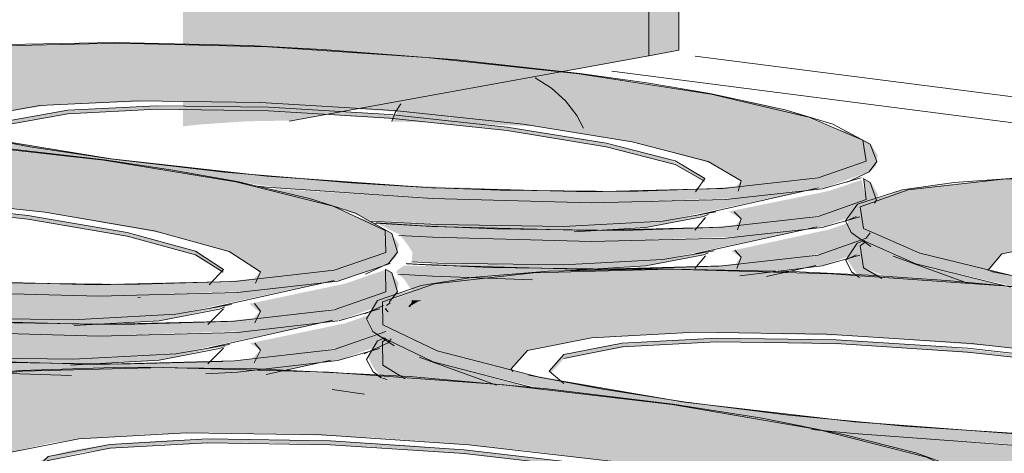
# Model space of a CAD drawing. Header units: metres. Extents: x -1.7 to 80, y -8.6 to 1.8.
# Tile 65 of 79: x 79.936464 to 79.937923, y 1.744533 to 1.745174. Entities that reach past the tile are written whole.
import ezdxf

# ---------------------------------------------------------------- set-up
doc = ezdxf.new("R2010")
doc.units = ezdxf.units.M
for name, color, linetype, lineweight in [('A-FLOR', 192, 'Continuous', 9), ('A-FLOR-PATT', 8, 'Continuous', 9), ('A-GENM', 13, 'Continuous', 18), ('Q-SPCQ', 91, 'Continuous', 18)]:
    doc.layers.add(name, color=color, linetype=linetype, lineweight=lineweight)

# ---------------------------------------------------------------- blocks, each defined once
blk = doc.blocks.new('FP_5-paginação RESTAURANTE-BALCÃO DISTRIBUIÇÃO')
at = {"layer": 'A-FLOR-PATT'}
blk.add_line((-4.0574215, 1.7436593), (-4.0688423, 1.7451203), dxfattribs=at)

msp = doc.modelspace()

# ---------------------------------------------------------------- hatches: boundary and pattern name
at = {"layer": 'A-GENM', "lineweight": 9}
msp.add_hatch(color=256, dxfattribs=at).paths.add_polyline_path([(79.9372989, 1.7450138), (79.9372858, 1.7450379), (79.9372608, 1.7450643), (79.9372261, 1.7450887), (79.9372244, 1.7450887), (79.9371192, 1.7450687), (79.9371002, 1.7450247), (79.9371007, 1.7450216), (79.9372616, 1.7450155), (79.9372968, 1.7450139)], flags=0)
at = {"layer": 'A-GENM'}
msp.add_hatch(color=256, dxfattribs=at).paths.add_polyline_path([(79.9370998, 1.7450216), (79.9371008, 1.7450292), (79.9371192, 1.7450687), (79.9370297, 1.745049), (79.9370211, 1.7450329), (79.9370162, 1.7450238), (79.9370936, 1.7450218)], flags=0)
at = {"layer": 'Q-SPCQ'}
for points in [[(79.9367065, 1.7450166), (79.9367292, 1.7450192), (79.9368014, 1.7450241), (79.9368682, 1.7450252), (79.9373962, 1.7451212), (79.9373962, 1.7465295), (79.9367065, 1.7464403), (79.9367065, 1.7450179)], [(79.9373962, 1.7451212), (79.9374409, 1.7451293), (79.9374409, 1.7465353), (79.9373962, 1.7465295), (79.9373962, 1.745246)], [(79.9363785, 1.7450061), (79.936378, 1.7450088), (79.936403, 1.745031), (79.9365068, 1.7450479), (79.9366688, 1.7450542), (79.9368342, 1.7450513), (79.9370626, 1.7450355), (79.9372101, 1.7450198), (79.937293, 1.7450945), (79.9370232, 1.7451215), (79.9368255, 1.7451343), (79.9366088, 1.7451399), (79.9364108, 1.7451346), (79.936343, 1.7451275), (79.9363323, 1.7450179), (79.9363772, 1.7450064)], [(79.9375204, 1.7449216), (79.937654, 1.7449425), (79.9377185, 1.7449649), (79.9377132, 1.744996), (79.937625, 1.7450322), (79.9374755, 1.7450661), (79.937293, 1.7450945), (79.9372101, 1.7450198), (79.9373793, 1.7449917), (79.9374893, 1.7449617), (79.9375332, 1.7449361), (79.9375205, 1.7449217)], [(79.9364324, 1.7450022), (79.9364527, 1.7450203), (79.9365406, 1.7450355), (79.9366675, 1.7450419), (79.9368429, 1.745039), (79.93704, 1.7450258), (79.9371865, 1.7450108), (79.9371865, 1.7450155), (79.9369871, 1.7450355), (79.9368195, 1.745045), (79.9366378, 1.7450456), (79.9365298, 1.7450394), (79.9364527, 1.7450256), (79.9364288, 1.7450042)], [(79.9374771, 1.7449355), (79.9374795, 1.7449394), (79.9374277, 1.7449672), (79.937321, 1.7449937), (79.9371865, 1.7450155), (79.9371865, 1.7450102), (79.9373351, 1.7449859), (79.9374352, 1.74496), (79.9374765, 1.7449358)], [(79.9365016, 1.7448893), (79.9365888, 1.7449663), (79.9363193, 1.7449945), (79.9363151, 1.7449098), (79.9364839, 1.7448912)], [(79.9368051, 1.744785), (79.9369324, 1.7448045), (79.9370067, 1.7448297), (79.9370045, 1.7448631), (79.9369262, 1.7448992), (79.9367847, 1.7449343), (79.9365888, 1.7449663), (79.9365016, 1.7448893), (79.9366769, 1.744858), (79.9367769, 1.7448298), (79.9368203, 1.7448002), (79.9368064, 1.7447863)], [(79.9373112, 1.7448459), (79.9375327, 1.7448535), (79.937658, 1.7448688), (79.9377063, 1.7448867), (79.9377162, 1.7448953), (79.9377337, 1.7449068), (79.937736, 1.7449156), (79.9377266, 1.7449316), (79.9377239, 1.7449348), (79.9377135, 1.7449382), (79.9377185, 1.7449081), (79.9376454, 1.7448829), (79.9374841, 1.7448667), (79.9372759, 1.7448631), (79.9370486, 1.7448704), (79.9369961, 1.744872), (79.9370162, 1.7448614), (79.9370297, 1.7448555), (79.9371097, 1.7448514), (79.9372975, 1.7448463)], [(79.9375198, 1.7448643), (79.9376536, 1.7448853), (79.9377185, 1.7449081), (79.9377116, 1.7449375), (79.9376636, 1.744921), (79.9375147, 1.7448905), (79.9375332, 1.7448796), (79.9375201, 1.7448646)], [(79.9379001, 1.7448033), (79.9379194, 1.7448277), (79.9380185, 1.7448459), (79.938158, 1.7448533), (79.9383639, 1.7448497), (79.9386023, 1.7448329), (79.9387632, 1.7448157), (79.9388445, 1.7448941), (79.9385626, 1.7449228), (79.9383514, 1.744937), (79.9381176, 1.7449433), (79.9379214, 1.7449383), (79.9377807, 1.7449226), (79.9377092, 1.7448975), (79.9377145, 1.7448652), (79.9378033, 1.7448273), (79.9378995, 1.7448034)], [(79.9372698, 1.7448685), (79.9374213, 1.7448771), (79.9376285, 1.7449214), (79.9375023, 1.7449081), (79.9373112, 1.7449033), (79.9370338, 1.7449125), (79.9368322, 1.7449243), (79.9369098, 1.7449045), (79.9369472, 1.7448921), (79.9369847, 1.7448773), (79.9371068, 1.7448708), (79.9372592, 1.7448687)], [(79.9364767, 1.7448793), (79.9364767, 1.7448847), (79.9363138, 1.7449023), (79.9363138, 1.7448973), (79.9364603, 1.7448811)], [(79.9367638, 1.7448007), (79.936765, 1.7448054), (79.9367247, 1.7448318), (79.9366116, 1.7448617), (79.9364767, 1.7448847), (79.9364767, 1.7448793), (79.9366334, 1.7448515), (79.9367247, 1.7448263), (79.9367638, 1.7448008)], [(79.9372823, 1.7448611), (79.9373969, 1.7448678), (79.9374781, 1.7448843), (79.9374771, 1.7448861), (79.9374173, 1.7448757), (79.9372422, 1.7448687), (79.9370586, 1.7448725), (79.9369907, 1.7448749), (79.9369966, 1.7448727), (79.937119, 1.7448657), (79.9372708, 1.7448614)], [(79.9374772, 1.744879), (79.9374757, 1.7448803), (79.9374766, 1.7448793)], [(79.9375192, 1.7448069), (79.9376536, 1.7448282), (79.9377185, 1.7448512), (79.9377144, 1.7448634), (79.9377101, 1.7448718), (79.9377112, 1.7448804), (79.9376635, 1.7448639), (79.937518, 1.7448322), (79.9375329, 1.7448227), (79.9375197, 1.7448074)], [(79.9372698, 1.7448115), (79.9374213, 1.7448202), (79.9376285, 1.7448643), (79.9375023, 1.7448508), (79.9373112, 1.7448459), (79.9370295, 1.7448556), (79.9370284, 1.7448542), (79.9370335, 1.7448488), (79.9370453, 1.7448318), (79.9370463, 1.7448291), (79.9370451, 1.7448166), (79.93711, 1.7448138), (79.9372592, 1.7448116)], [(79.937221, 1.744791), (79.9372652, 1.7447943), (79.9373254, 1.7447949), (79.9373691, 1.7447977), (79.9374905, 1.7447973), (79.9375277, 1.7447956), (79.9376579, 1.7448116), (79.9377068, 1.7448296), (79.9377145, 1.7448368), (79.9377267, 1.7448447), (79.9377172, 1.744859), (79.9377185, 1.7448512), (79.9376454, 1.7448258), (79.9374918, 1.7448096), (79.9373082, 1.7448048), (79.9370338, 1.7448105), (79.9370244, 1.7448041), (79.9370218, 1.7448002), (79.9370272, 1.7447984), (79.9371097, 1.7447941), (79.9372169, 1.7447911)], [(79.9377512, 1.744791), (79.9377145, 1.7448072), (79.9377092, 1.7448399), (79.9377212, 1.7448454), (79.9377161, 1.744846), (79.9376995, 1.7448369), (79.937693, 1.7448281), (79.9376903, 1.7448194), (79.9377077, 1.7447927), (79.9377415, 1.7447914)], [(79.9378863, 1.7447792), (79.9377568, 1.7448289), (79.9377205, 1.7448439), (79.9377095, 1.744838), (79.9377145, 1.7448072), (79.9377584, 1.74479), (79.9378809, 1.7447797)], [(79.9372775, 1.7448038), (79.9373962, 1.7448107), (79.9374782, 1.7448276), (79.9374771, 1.7448291), (79.937417, 1.7448187), (79.9372422, 1.7448116), (79.9370442, 1.7448129), (79.9370447, 1.744812), (79.9371265, 1.7448082), (79.9372704, 1.7448041)], [(79.9365816, 1.7447062), (79.9368074, 1.7447139), (79.9369413, 1.7447305), (79.9370135, 1.7447566), (79.937022, 1.7447655), (79.9370258, 1.7447843), (79.9370223, 1.7447896), (79.9370129, 1.744802), (79.9370058, 1.7448039), (79.9370067, 1.7447714), (79.93693, 1.744745), (79.9367655, 1.7447278), (79.9365679, 1.7447233), (79.9363177, 1.7447313), (79.9362833, 1.744733), (79.9362833, 1.7447172), (79.9363753, 1.744712), (79.9365674, 1.7447066)], [(79.9368044, 1.7447261), (79.9369363, 1.7447472), (79.9370067, 1.7447714), (79.9370054, 1.7448039), (79.9369456, 1.7447835), (79.9368045, 1.7447539), (79.9368196, 1.7447416), (79.9368045, 1.7447262)], [(79.9371994, 1.7446533), (79.9371923, 1.7446578), (79.9372172, 1.7446849), (79.9373113, 1.7447034), (79.9374652, 1.7447118), (79.9376961, 1.7447066), (79.9379163, 1.7446905), (79.9380819, 1.744672), (79.9381677, 1.744753), (79.9378788, 1.7447835), (79.9376652, 1.7447984), (79.9374061, 1.7448044), (79.937213, 1.7447984), (79.9370786, 1.7447832), (79.9370016, 1.7447548), (79.9370025, 1.7447225), (79.9370876, 1.7446827), (79.9371972, 1.7446538)], [(79.9379346, 1.7447785), (79.937802, 1.7448094), (79.9378784, 1.7447824), (79.9379319, 1.7447788)], [(79.9365435, 1.7447303), (79.9367002, 1.7447393), (79.9369097, 1.7447843), (79.9367709, 1.74477), (79.9365816, 1.7447651), (79.9363088, 1.7447741), (79.9362833, 1.744776), (79.9362882, 1.7447372), (79.9363805, 1.7447327), (79.9365155, 1.7447307)], [(79.9370424, 1.7447503), (79.9370569, 1.7447586), (79.9370451, 1.7447581), (79.9370447, 1.7447549), (79.9370399, 1.7447504)], [(79.936543, 1.744722), (79.936674, 1.7447295), (79.9367624, 1.7447479), (79.9367602, 1.7447491), (79.9366968, 1.7447379), (79.9365163, 1.7447304), (79.9363233, 1.7447348), (79.9362889, 1.744737), (79.9362889, 1.7447319), (79.9363894, 1.7447265), (79.9365395, 1.7447222)], [(79.9368037, 1.7446672), (79.9369363, 1.7446885), (79.9370067, 1.7447143), (79.9369999, 1.7447295), (79.9370053, 1.7447454), (79.9369465, 1.744725), (79.9368055, 1.7446955), (79.9368211, 1.744685), (79.9368037, 1.7446672)], [(79.9365435, 1.7446717), (79.9367002, 1.7446808), (79.9369097, 1.7447255), (79.9367727, 1.7447112), (79.9365816, 1.7447062), (79.9363098, 1.7447152), (79.9362834, 1.7447159), (79.9362882, 1.7446787), (79.9363822, 1.7446741), (79.9365155, 1.7446721)], [(79.9370451, 1.7446422), (79.9370025, 1.744663), (79.9370016, 1.7446974), (79.93701, 1.7447014), (79.9370057, 1.7447021), (79.9369929, 1.7446953), (79.936984, 1.744685), (79.9369812, 1.7446736), (79.9369895, 1.7446577), (79.9370013, 1.7446446), (79.9370046, 1.7446443), (79.9370426, 1.7446424)], [(79.9371864, 1.7446284), (79.9370729, 1.7446719), (79.9370524, 1.7446806), (79.9370236, 1.7446934), (79.9370093, 1.7447001), (79.9370016, 1.7446956), (79.9370025, 1.744663), (79.9370451, 1.7446422), (79.9371589, 1.744631), (79.9371852, 1.7446285)], [(79.9372522, 1.7446523), (79.9372706, 1.744673), (79.937364, 1.7446904), (79.9374966, 1.7446976), (79.9376947, 1.7446937), (79.9378987, 1.7446791), (79.9380575, 1.7446626), (79.9380575, 1.744667), (79.9378275, 1.7446908), (79.9376585, 1.7447009), (79.9374966, 1.7447032), (79.9373511, 1.7446945), (79.9372706, 1.7446786), (79.9372488, 1.7446541)], [(79.9365382, 1.7446633), (79.9366732, 1.7446709), (79.9367626, 1.74469), (79.9367605, 1.7446906), (79.9366964, 1.7446794), (79.9365163, 1.7446718), (79.9363457, 1.7446748), (79.9362889, 1.7446785), (79.9362889, 1.7446731), (79.9363852, 1.7446678), (79.9365321, 1.7446635)], [(79.9364325, 1.7444946), (79.9364233, 1.7445067), (79.9364281, 1.744521), (79.9364519, 1.7445343), (79.9365102, 1.7445478), (79.9365522, 1.744554), (79.9366662, 1.7445613), (79.9367443, 1.7445629), (79.936836, 1.744562), (79.9369836, 1.7445559), (79.9370929, 1.7445482), (79.9372107, 1.7445369), (79.9373033, 1.7445256), (79.9373408, 1.7445216), (79.9374307, 1.7446047), (79.9372292, 1.7446287), (79.9370996, 1.7446406), (79.9369815, 1.7446489), (79.9368703, 1.7446547), (79.9367173, 1.7446589), (79.9366245, 1.744659), (79.9365592, 1.744658), (79.9364297, 1.7446507), (79.9363754, 1.7446454), (79.9363154, 1.7446365), (79.9362643, 1.7446237), (79.9362524, 1.744618), (79.9362435, 1.7445614), (79.9362637, 1.7445492), (79.9363175, 1.7445275), (79.9364131, 1.7444995), (79.9364256, 1.7444964)], [(79.9372348, 1.7446275), (79.937213, 1.7446328), (79.937084, 1.7446653), (79.9371758, 1.7446319), (79.9372328, 1.7446277)], [(79.9370101, 1.7446416), (79.9370057, 1.744643), (79.9370053, 1.7446418), (79.93701, 1.7446416)], [(79.9376827, 1.7443943), (79.93772, 1.7443989), (79.9377885, 1.74441), (79.9378378, 1.7444206), (79.937879, 1.7444332), (79.937904, 1.7444475), (79.9379109, 1.744466), (79.937897, 1.7444852), (79.9378508, 1.7445101), (79.9377976, 1.7445296), (79.9377054, 1.7445544), (79.9376045, 1.7445757), (79.9375341, 1.7445886), (79.9374307, 1.7446047), (79.93734, 1.7445208), (79.9374783, 1.7444971), (79.937551, 1.7444811), (79.9375926, 1.7444706), (79.937658, 1.744447), (79.937684, 1.744433), (79.9376986, 1.7444193), (79.9376953, 1.7444026), (79.9376827, 1.7443943)], [(79.9373142, 1.7445098), (79.9373142, 1.7445156), (79.9371467, 1.7445354), (79.9370452, 1.744544), (79.9369621, 1.7445491), (79.9369101, 1.7445515), (79.9367897, 1.7445538), (79.9366899, 1.744552), (79.9366234, 1.7445479), (79.9365941, 1.7445453), (79.9365394, 1.7445366), (79.9365066, 1.7445278), (79.9364851, 1.7445154), (79.9364851, 1.7445099), (79.9365066, 1.744522), (79.9365577, 1.7445341), (79.9366161, 1.7445415), (79.9366922, 1.7445463), (79.9367985, 1.7445481), (79.9368527, 1.7445474), (79.9369821, 1.7445422), (79.9370872, 1.7445349), (79.9371927, 1.7445248), (79.9372871, 1.7445133), (79.9373047, 1.744511)], [(79.9381707, 1.7444999), (79.9383319, 1.7445097), (79.938546, 1.7445543), (79.9384139, 1.7445401), (79.9382209, 1.7445348), (79.9379553, 1.744543), (79.9376556, 1.7445669), (79.9376619, 1.744564), (79.9377704, 1.7445372), (79.9378699, 1.7445096), (79.9379925, 1.7445026), (79.9381566, 1.7445001)]]:
    msp.add_hatch(color=256, dxfattribs=at).paths.add_polyline_path(points, flags=0)
h = msp.add_hatch(color=256, dxfattribs=at)
h.paths.add_polyline_path([(79.9365971, 1.744965), (79.9365983, 1.7449685), (79.9363876, 1.7450045), (79.9363239, 1.74502), (79.936324, 1.745004), (79.9364018, 1.7449866), (79.9365893, 1.7449661)], flags=0)
h.paths.add_polyline_path([(79.937067, 1.7451186), (79.9369034, 1.7451302), (79.9369708, 1.745125), (79.9370344, 1.7451207)], flags=0)
h.paths.add_polyline_path([(79.9363431, 1.7451275), (79.9363843, 1.7451332), (79.9363436, 1.745129)], flags=0)
h = msp.add_hatch(color=256, dxfattribs=at)
h.paths.add_polyline_path([(79.9374882, 1.7450641), (79.9374758, 1.7450666), (79.9374797, 1.7450654)], flags=0)
h.paths.add_polyline_path([(79.9376334, 1.7450302), (79.9376272, 1.7450323), (79.9375545, 1.7450509), (79.9375245, 1.7450556), (79.9376291, 1.7450312)], flags=0)
h.paths.add_polyline_path([(79.9373112, 1.7449033), (79.9375287, 1.7449103), (79.9376581, 1.744926), (79.9377251, 1.7449503), (79.9377327, 1.7449578), (79.9377354, 1.7449735), (79.9377266, 1.7449882), (79.9377239, 1.7449914), (79.9376945, 1.7450069), (79.9376732, 1.7450131), (79.9377133, 1.7449959), (79.9377185, 1.7449649), (79.9376399, 1.7449394), (79.9374867, 1.7449241), (79.9373082, 1.7449196), (79.9370277, 1.7449291), (79.936784, 1.7449478), (79.9365997, 1.7449683), (79.9365973, 1.744965), (79.936767, 1.7449377), (79.9368502, 1.7449252), (79.9371097, 1.7449087), (79.9372975, 1.7449036)], flags=0)
h = msp.add_hatch(color=256, dxfattribs=at)
h.paths.add_polyline_path([(79.9367847, 1.7449343), (79.9367558, 1.7449398), (79.9365966, 1.7449651), (79.9367167, 1.7449454), (79.9367824, 1.7449346)], flags=0)
h.paths.add_polyline_path([(79.9369288, 1.7448985), (79.9369156, 1.744903), (79.9368403, 1.7449228), (79.9368317, 1.7449226), (79.9369262, 1.7448992)], flags=0)
h.paths.add_polyline_path([(79.9365816, 1.7447651), (79.9368074, 1.7447727), (79.9369413, 1.7447892), (79.9370138, 1.7448152), (79.9370219, 1.7448237), (79.9370262, 1.7448412), (79.9370223, 1.7448477), (79.9370133, 1.7448597), (79.9369843, 1.744876), (79.9369591, 1.7448843), (79.9370059, 1.7448603), (79.9370067, 1.7448297), (79.93693, 1.7448037), (79.9367697, 1.7447868), (79.9365447, 1.7447828), (79.9363097, 1.7447907), (79.9362832, 1.7447906), (79.9362833, 1.744776), (79.9363867, 1.7447706), (79.9365674, 1.7447655)], flags=0)
h.paths.add_polyline_path([(79.93672, 1.744771), (79.93672, 1.744771), (79.9367253, 1.7447711)], flags=0)
h = msp.add_hatch(color=256, dxfattribs=at)
h.paths.add_polyline_path([(79.9381611, 1.7447537), (79.9381637, 1.7447572), (79.9379283, 1.7447972), (79.9377923, 1.744831), (79.9377145, 1.7448654), (79.9377092, 1.7448975), (79.9377807, 1.7449226), (79.9378868, 1.7449361), (79.937838, 1.7449304), (79.9377994, 1.7449258), (79.9377797, 1.7449234), (79.9377639, 1.7449197), (79.9377526, 1.7449149), (79.9377224, 1.7449063), (79.9377004, 1.7448954), (79.9376928, 1.7448852), (79.9376912, 1.7448754), (79.9377102, 1.7448491), (79.937802, 1.7448106), (79.9379474, 1.7447772), (79.9381597, 1.7447538)], flags=0)
h.paths.add_polyline_path([(79.9386013, 1.7449202), (79.9384435, 1.7449319), (79.9384986, 1.7449271), (79.9385662, 1.7449225)], flags=0)
h.paths.add_polyline_path([(79.9383514, 1.744937), (79.9382529, 1.7449399), (79.9383244, 1.7449378)], flags=0)
h = msp.add_hatch(color=256, dxfattribs=at)
h.paths.add_polyline_path([(79.9370586, 1.7447587), (79.9370903, 1.7447704), (79.937102, 1.744774), (79.9371264, 1.7447778), (79.9371427, 1.744779), (79.9371958, 1.7447884), (79.9372124, 1.7447912), (79.9370297, 1.7447983), (79.9370251, 1.7447981), (79.9370328, 1.7447916), (79.9370455, 1.7447734), (79.9370466, 1.7447712), (79.9370455, 1.7447596), (79.9370575, 1.7447588)], flags=0)
h.paths.add_polyline_path([(79.9375707, 1.7447933), (79.9376285, 1.7448071), (79.9375277, 1.7447956)], flags=0)
h = msp.add_hatch(color=256, dxfattribs=at)
h.paths.add_polyline_path([(79.9374444, 1.7446024), (79.937449, 1.7446083), (79.937217, 1.7446495), (79.9370736, 1.7446884), (79.9370024, 1.7447242), (79.9370016, 1.7447566), (79.9370786, 1.7447832), (79.9371893, 1.7447974), (79.937145, 1.7447925), (79.9370988, 1.7447866), (79.937079, 1.7447842), (79.9370561, 1.744778), (79.937049, 1.744775), (79.9370205, 1.7447676), (79.9369923, 1.744754), (79.936984, 1.7447443), (79.9369803, 1.7447354), (79.9369891, 1.7447178), (79.9370013, 1.7447043), (79.9370323, 1.7446877), (79.9370701, 1.7446712), (79.9370864, 1.7446654), (79.937245, 1.7446265), (79.9373956, 1.744609), (79.9374316, 1.7446044)], flags=0)
h.paths.add_polyline_path([(79.9379215, 1.7447806), (79.9377557, 1.7447933), (79.9378098, 1.7447884), (79.9378859, 1.744783)], flags=0)
h.paths.add_polyline_path([(79.937667, 1.7447984), (79.9376075, 1.7448006), (79.9376652, 1.7447984)], flags=0)
h = msp.add_hatch(color=256, dxfattribs=at)
h.paths.add_polyline_path([(79.9365392, 1.7446485), (79.9366478, 1.7446516), (79.936787, 1.7446527), (79.9369406, 1.7446715), (79.9370129, 1.7446977), (79.937017, 1.7447008), (79.9370064, 1.7447129), (79.9369286, 1.7446862), (79.936778, 1.7446693), (79.936554, 1.7446647), (79.9363051, 1.7446734), (79.9362832, 1.7446733), (79.9362833, 1.7446583), (79.9363753, 1.7446531), (79.936538, 1.7446485)], flags=0)
h.paths.add_polyline_path([(79.9370059, 1.7447422), (79.9370097, 1.7447462), (79.9370066, 1.7447461), (79.9370059, 1.7447446), (79.9370059, 1.7447433)], flags=0)
h = msp.add_hatch(color=256, dxfattribs=at)
h.paths.add_polyline_path([(79.9383825, 1.7447182), (79.938361, 1.7447225), (79.9381894, 1.7447498), (79.9383069, 1.7447305), (79.9383815, 1.7447184)], flags=0)
h.paths.add_polyline_path([(79.9385444, 1.7446794), (79.9385235, 1.7446857), (79.9384474, 1.744705), (79.9384296, 1.7447069), (79.9385383, 1.7446808)], flags=0)
h.paths.add_polyline_path([(79.9382209, 1.7445348), (79.9384407, 1.7445415), (79.9385879, 1.7445606), (79.9386495, 1.7445841), (79.9386606, 1.7445928), (79.9386633, 1.744598), (79.9386659, 1.7446111), (79.9386534, 1.74463), (79.9386446, 1.7446372), (79.9385964, 1.7446597), (79.9385942, 1.7446582), (79.9386367, 1.74464), (79.9386472, 1.744604), (79.9385699, 1.7445753), (79.9384141, 1.7445577), (79.9381861, 1.7445533), (79.937924, 1.7445627), (79.9376626, 1.7445834), (79.937449, 1.7446083), (79.9374463, 1.7446021), (79.9376103, 1.7445743), (79.9376625, 1.7445661), (79.9377458, 1.7445584), (79.9380041, 1.7445411), (79.9382063, 1.7445352)], flags=0)
h = msp.add_hatch(color=256, dxfattribs=at)
h.paths.add_polyline_path([(79.9363211, 1.7446181), (79.9363549, 1.7446276), (79.936413, 1.7446378), (79.9364925, 1.744646), (79.936538, 1.7446485), (79.9363108, 1.7446563), (79.9362833, 1.7446583), (79.9362882, 1.7446202), (79.9363077, 1.7446189)], flags=0)
h.paths.add_polyline_path([(79.9368283, 1.7446482), (79.9369097, 1.7446668), (79.936786, 1.7446527), (79.9367826, 1.744651), (79.9368247, 1.7446484)], flags=0)

# ---------------------------------------------------------------- linework, layer by layer
at = {"layer": 'A-FLOR'}
msp.add_line((79.9401861, 1.7447317), (79.9373413, 1.7450984), dxfattribs=at)
at = {"layer": 'A-GENM', "lineweight": 9}
msp.add_line((79.9369752, 1.7446202), (79.9369271, 1.7446271), dxfattribs=at)
for points in [[(79.9372995, 1.7450137, 0), (79.9372899, 1.7450326, 0), (79.9372731, 1.7450544, 0), (79.9372522, 1.7450733, 0), (79.937228, 1.7450886, 0)], [(79.9370292, 1.7450498, 0), (79.9370208, 1.745037, 0), (79.9370158, 1.7450239, 0)]]:
    msp.add_polyline3d(points, dxfattribs=at)
at = {"layer": 'Q-SPCQ', "lineweight": 9}
for p, q in [((79.9373962, 1.7451212), (79.9373962, 1.7465295)), ((79.9373962, 1.7465295), (79.9373962, 1.7451212)), ((79.9374409, 1.7451293), (79.9374409, 1.7465353)), ((79.9374409, 1.7451293), (79.9373962, 1.7451212)), ((79.9373962, 1.7451212), (79.9368637, 1.7450244)), ((79.9376476, 1.7449254), (79.9374654, 1.7448848)), ((79.9364767, 1.7448847), (79.9363141, 1.7449029)), ((79.9365016, 1.7448893), (79.9363154, 1.74491)), ((79.9364767, 1.7448793), (79.9363144, 1.7448975)), ((79.9374647, 1.7448627), (79.9374801, 1.7448815)), ((79.9374787, 1.7448789), (79.937478, 1.74488)), ((79.9376891, 1.7448765), (79.9377036, 1.7448832)), ((79.9376458, 1.7448679), (79.937464, 1.7448277)), ((79.9374647, 1.744806), (79.9374802, 1.7448248)), ((79.9376882, 1.7448191), (79.9377037, 1.7448263)), ((79.93787, 1.7447838), (79.9377585, 1.7448242)), ((79.9376439, 1.7448104), (79.9375707, 1.7447944)), ((79.9369301, 1.7447885), (79.9367466, 1.7447475)), ((79.9366394, 1.7447631), (79.9366435, 1.7447635)), ((79.9370455, 1.7447588), (79.9370581, 1.7447582)), ((79.936743, 1.7447231), (79.9367665, 1.7447464)), ((79.9369373, 1.7447288), (79.936998, 1.7447463)), ((79.9369757, 1.7447389), (79.9370031, 1.7447516)), ((79.9370079, 1.7447459), (79.9370061, 1.744747)), ((79.9370103, 1.7447419), (79.9370064, 1.7447459)), ((79.9370078, 1.7447514), (79.9370131, 1.7447551)), ((79.9370432, 1.7447496), (79.9370407, 1.7447497)), ((79.9369281, 1.7447295), (79.9367451, 1.7446889)), ((79.9367429, 1.7446648), (79.9367665, 1.7446882)), ((79.936926, 1.7446704), (79.9368294, 1.7446491)), ((79.9371708, 1.7446334), (79.937056, 1.744675)), ((79.9370016, 1.7446426), (79.9370054, 1.744644))]:
    msp.add_line(p, q, dxfattribs=at)
for points in [[(79.937293, 1.7450945, 0), (79.937067, 1.7451186, 0), (79.9368317, 1.7451342, 0), (79.9366088, 1.7451399, 0), (79.9364187, 1.7451354, 0), (79.9363357, 1.7451287, 0)], [(79.9363428, 1.7451302, 0), (79.936447, 1.7451377, 0), (79.9366055, 1.7451407, 0), (79.9368036, 1.7451361, 0), (79.9369124, 1.7451305, 0), (79.9371119, 1.7451152, 0), (79.937294, 1.745095, 0)], [(79.9377132, 1.744996, 0), (79.9376334, 1.7450302, 0), (79.9374882, 1.7450641, 0), (79.937293, 1.7450945, 0)], [(79.9376899, 1.7449338, 0), (79.9377225, 1.7449491, 0), (79.9377339, 1.7449645, 0), (79.9377242, 1.7449903, 0), (79.9376687, 1.7450197, 0), (79.9375983, 1.7450409, 0), (79.9374868, 1.7450651, 0), (79.9373932, 1.745081, 0), (79.937294, 1.745095, 0)], [(79.9372101, 1.7450198, 0), (79.9370191, 1.7450401, 0), (79.9368213, 1.7450521, 0), (79.9366394, 1.7450546, 0), (79.9364943, 1.7450473, 0), (79.936403, 1.745031, 0), (79.9363765, 1.7450074, 0), (79.9363769, 1.7450062, 0)], [(79.9371865, 1.7450155, 0), (79.9370129, 1.7450339, 0), (79.936833, 1.7450449, 0), (79.9366675, 1.7450471, 0), (79.9365356, 1.7450405, 0), (79.9364527, 1.7450256, 0), (79.9364288, 1.7450042, 0), (79.9364407, 1.7449917, 0)], [(79.9371865, 1.7450102, 0), (79.9370129, 1.7450286, 0), (79.936833, 1.7450396, 0), (79.9366675, 1.7450419, 0), (79.9365356, 1.7450352, 0), (79.9364527, 1.7450203, 0)], [(79.9363188, 1.7450196, 0), (79.9364063, 1.7449999, 0), (79.9365997, 1.7449683, 0)], [(79.9375286, 1.7449205, 0), (79.9375332, 1.7449361, 0), (79.9374842, 1.7449646, 0), (79.9373717, 1.7449937, 0), (79.9372101, 1.7450198, 0)], [(79.9363735, 1.7450067, 0), (79.9364796, 1.7449865, 0), (79.936599, 1.7449685, 0)], [(79.9374653, 1.7449196, 0), (79.9374795, 1.7449394, 0), (79.9374352, 1.7449653, 0), (79.9373332, 1.7449917, 0), (79.9371865, 1.7450155, 0)], [(79.9374787, 1.7449354, 0), (79.9374352, 1.74496, 0), (79.9373332, 1.7449864, 0), (79.9371865, 1.7450102, 0)], [(79.936319, 1.7449953, 0), (79.9364366, 1.744985, 0), (79.93659, 1.7449668, 0)], [(79.9365888, 1.7449663, 0), (79.9363605, 1.7449916, 0), (79.9363196, 1.7449951, 0)], [(79.9365997, 1.7449683, 0), (79.9368304, 1.7449427, 0), (79.937075, 1.7449258, 0), (79.9373082, 1.7449196, 0), (79.9375058, 1.7449245, 0), (79.9376473, 1.7449402, 0), (79.9377185, 1.7449649, 0), (79.9377134, 1.7449959, 0)], [(79.9370058, 1.7448625, 0), (79.9369288, 1.7448985, 0), (79.9367847, 1.7449343, 0), (79.9365888, 1.7449663, 0)], [(79.9369766, 1.7447978, 0), (79.9370112, 1.7448139, 0), (79.937024, 1.7448301, 0), (79.9370154, 1.7448578, 0), (79.9369616, 1.7448882, 0), (79.9368938, 1.74491, 0), (79.9367863, 1.7449348, 0), (79.9366913, 1.7449518, 0), (79.93659, 1.7449668, 0)], [(79.9375115, 1.7449251, 0), (79.9373656, 1.74492, 0), (79.9371754, 1.744922, 0), (79.9370675, 1.7449263, 0), (79.9369554, 1.744933, 0), (79.9367677, 1.7449487, 0), (79.936599, 1.7449685, 0)], [(79.9368172, 1.7449278, 0), (79.9368294, 1.7449267, 0), (79.937076, 1.7449096, 0), (79.9373112, 1.7449033, 0), (79.9375104, 1.7449083, 0), (79.937653, 1.7449242, 0), (79.9377107, 1.7449406, 0)], [(79.9369906, 1.7448733, 0), (79.937075, 1.7448685, 0), (79.9373082, 1.7448622, 0), (79.9375058, 1.7448672, 0), (79.9376473, 1.7448831, 0), (79.9377185, 1.7449081, 0), (79.937715, 1.7449381, 0)], [(79.9377253, 1.7448389, 0), (79.9376962, 1.7448593, 0), (79.9376878, 1.7448767, 0), (79.9377054, 1.7449016, 0), (79.9377717, 1.7449227, 0), (79.9378487, 1.7449336, 0), (79.9379672, 1.7449416, 0), (79.9381321, 1.744944, 0), (79.9383388, 1.7449383, 0), (79.938453, 1.744932, 0), (79.9386572, 1.7449157, 0), (79.9388454, 1.7448946, 0)], [(79.9388445, 1.7448941, 0), (79.9386013, 1.7449202, 0), (79.9383514, 1.744937, 0), (79.9381176, 1.7449433, 0), (79.9379214, 1.7449383, 0), (79.9377807, 1.7449226, 0), (79.9377092, 1.7448975, 0), (79.9377145, 1.7448652, 0), (79.9377976, 1.7448287, 0), (79.937952, 1.7447915, 0), (79.9381637, 1.7447572, 0)], [(79.9377306, 1.7449031, 0), (79.9377338, 1.7449074, 0), (79.9377244, 1.7449335, 0), (79.9377139, 1.7449392, 0)], [(79.9368136, 1.7447842, 0), (79.9368211, 1.7448011, 0), (79.9367749, 1.7448311, 0), (79.9366636, 1.7448617, 0), (79.9365016, 1.7448893, 0)], [(79.9369852, 1.7448762, 0), (79.9370833, 1.7448712, 0), (79.9372698, 1.7448685, 0), (79.937417, 1.7448763, 0), (79.9374956, 1.7448898, 0)], [(79.9375278, 1.7448632, 0), (79.9375332, 1.7448796, 0), (79.9375228, 1.7448902, 0)], [(79.9367452, 1.7447821, 0), (79.9367664, 1.7448045, 0), (79.9367247, 1.7448318, 0), (79.9366238, 1.7448596, 0), (79.9364767, 1.7448847, 0)], [(79.9367657, 1.7448007, 0), (79.9367247, 1.7448263, 0), (79.9366238, 1.7448542, 0), (79.9364767, 1.7448793, 0)], [(79.9370258, 1.744855, 0), (79.937076, 1.7448523, 0), (79.9373112, 1.7448459, 0), (79.9375104, 1.744851, 0), (79.937653, 1.744867, 0), (79.9377089, 1.7448828, 0)], [(79.9374847, 1.7448864, 0), (79.9374771, 1.7448831, 0), (79.9373921, 1.7448669, 0), (79.9372857, 1.7448603, 0)], [(79.9362835, 1.7447916, 0), (79.9363401, 1.7447885, 0), (79.9365787, 1.7447819, 0), (79.9367824, 1.7447871, 0), (79.93693, 1.7448037, 0), (79.9370067, 1.7448297, 0), (79.9370058, 1.7448625, 0)], [(79.9375059, 1.7448675, 0), (79.9373588, 1.7448625, 0), (79.9371682, 1.7448649, 0), (79.9370604, 1.7448694, 0), (79.9369924, 1.7448735, 0)], [(79.9370381, 1.7448132, 0), (79.937075, 1.7448112, 0), (79.9373082, 1.7448048, 0), (79.9375058, 1.7448099, 0), (79.9376473, 1.744826, 0), (79.9377185, 1.7448512, 0), (79.9377244, 1.7448587, 0)], [(79.9377083, 1.7447928, 0), (79.9376966, 1.744801, 0), (79.9376879, 1.7448186, 0), (79.9377051, 1.7448438, 0), (79.9377161, 1.7448474, 0)], [(79.9377082, 1.74485, 0), (79.9377919, 1.7448131, 0), (79.9379323, 1.7447785, 0)], [(79.9377169, 1.7448453, 0), (79.9377092, 1.7448399, 0), (79.9377145, 1.7448072, 0), (79.9377416, 1.7447914, 0)], [(79.9387632, 1.7448157, 0), (79.9385578, 1.7448376, 0), (79.9383481, 1.7448506, 0), (79.938158, 1.7448533, 0), (79.9380093, 1.7448454, 0), (79.9379194, 1.7448277, 0), (79.9378987, 1.7448034, 0)], [(79.9370453, 1.7448158, 0), (79.9370833, 1.7448141, 0), (79.9372698, 1.7448115, 0), (79.937417, 1.7448193, 0), (79.9374929, 1.7448322, 0)], [(79.9375269, 1.7448059, 0), (79.9375332, 1.7448231, 0), (79.9375235, 1.7448334, 0)], [(79.937484, 1.7448293, 0), (79.9374771, 1.7448264, 0), (79.9373921, 1.74481, 0), (79.9372804, 1.7448031, 0)], [(79.9375311, 1.7447951, 0), (79.937653, 1.7448099, 0), (79.9377091, 1.744826, 0)], [(79.9362834, 1.744775, 0), (79.936341, 1.7447718, 0), (79.9365816, 1.7447651, 0), (79.936787, 1.7447704, 0), (79.9369358, 1.7447872, 0), (79.9370131, 1.7448135, 0)], [(79.9362835, 1.7447328, 0), (79.9363401, 1.7447297, 0), (79.9365787, 1.744723, 0), (79.9367824, 1.7447283, 0), (79.93693, 1.744745, 0), (79.9370067, 1.7447714, 0), (79.9370065, 1.7448039, 0)], [(79.9370189, 1.7446914, 0), (79.9369877, 1.744713, 0), (79.9369779, 1.7447315, 0), (79.9369946, 1.7447586, 0), (79.9370591, 1.7447811, 0), (79.9371335, 1.7447929, 0), (79.9372478, 1.744802, 0), (79.9374075, 1.7448058, 0), (79.9376092, 1.7448017, 0), (79.9377218, 1.7447961, 0), (79.9378372, 1.7447883, 0), (79.9380099, 1.7447726, 0), (79.9381688, 1.7447536, 0)], [(79.9381677, 1.744753, 0), (79.9379215, 1.7447806, 0), (79.937667, 1.7447984, 0), (79.9374277, 1.744805, 0), (79.9372254, 1.7447997, 0), (79.9370786, 1.7447832, 0), (79.9370016, 1.7447566, 0), (79.9370025, 1.7447225, 0), (79.9370827, 1.744684, 0), (79.9372361, 1.7446446, 0), (79.937449, 1.7446083, 0)], [(79.9370117, 1.7447562, 0), (79.9370239, 1.7447714, 0), (79.9370156, 1.7447995, 0), (79.9370057, 1.7448052, 0)], [(79.9375002, 1.7448098, 0), (79.9373519, 1.7448051, 0), (79.9371608, 1.7448078, 0), (79.9370533, 1.7448125, 0), (79.9370368, 1.7448135, 0)], [(79.9379029, 1.7448017, 0), (79.9380252, 1.7447782, 0), (79.938163, 1.7447574, 0)], [(79.9367781, 1.7447871, 0), (79.9366254, 1.7447822, 0), (79.9364304, 1.7447849, 0), (79.9362829, 1.7447928, 0)], [(79.9370244, 1.7447978, 0), (79.937076, 1.744795, 0), (79.937224, 1.7447896, 0)], [(79.936289, 1.7447362, 0), (79.9363524, 1.7447331, 0), (79.9365435, 1.7447303, 0), (79.9366959, 1.7447385, 0), (79.936778, 1.7447526, 0)], [(79.9367685, 1.7447493, 0), (79.9367605, 1.7447461, 0), (79.9366709, 1.7447289, 0), (79.9365449, 1.7447215, 0)], [(79.9368127, 1.7447255, 0), (79.9368211, 1.7447431, 0), (79.936812, 1.7447541, 0)], [(79.9367718, 1.7447279, 0), (79.9366178, 1.7447232, 0), (79.9364223, 1.7447263, 0), (79.936283, 1.744734, 0)], [(79.9362834, 1.7447162, 0), (79.936341, 1.744713, 0), (79.9365816, 1.7447062, 0), (79.936787, 1.7447116, 0), (79.9369358, 1.7447285, 0)], [(79.9362835, 1.744674, 0), (79.9363401, 1.7446708, 0), (79.9365787, 1.744664, 0), (79.9367824, 1.7446694, 0), (79.93693, 1.7446864, 0), (79.9370067, 1.744713, 0)], [(79.9369747, 1.74468, 0), (79.9370102, 1.7446963, 0), (79.9370148, 1.7447018, 0)], [(79.9370001, 1.7446448, 0), (79.9369882, 1.744653, 0), (79.936978, 1.7446716, 0), (79.9369942, 1.7446992, 0), (79.9370059, 1.7447033, 0)], [(79.9369934, 1.7447094, 0), (79.936996, 1.7447069, 0), (79.9370768, 1.7446679, 0), (79.9372314, 1.7446281, 0), (79.9372344, 1.7446275, 0)], [(79.9370069, 1.7447012, 0), (79.9370016, 1.7446974, 0), (79.9370025, 1.744663, 0), (79.9370353, 1.7446426, 0)], [(79.9380819, 1.744672, 0), (79.9378739, 1.7446952, 0), (79.9376602, 1.7447089, 0), (79.9374652, 1.7447118, 0), (79.9373113, 1.7447034, 0), (79.9372165, 1.7446847, 0), (79.9371923, 1.7446578, 0), (79.9371949, 1.7446535, 0)], [(79.9380575, 1.744667, 0), (79.9378684, 1.7446881, 0), (79.937674, 1.7447006, 0), (79.9374966, 1.7447032, 0), (79.9373567, 1.7446956, 0), (79.9372706, 1.7446786, 0), (79.9372488, 1.7446541, 0), (79.9372703, 1.744636, 0)], [(79.936289, 1.7446776, 0), (79.9363524, 1.7446745, 0), (79.9365435, 1.7446717, 0), (79.9366959, 1.74468, 0), (79.936775, 1.7446934, 0)], [(79.9367676, 1.7446907, 0), (79.9367605, 1.7446878, 0), (79.9366709, 1.7446705, 0), (79.9365396, 1.7446629, 0)], [(79.9367402, 1.7446502, 0), (79.936787, 1.7446527, 0), (79.9369358, 1.7446698, 0), (79.9369972, 1.7446875, 0)], [(79.9368115, 1.7446664, 0), (79.9368211, 1.744685, 0), (79.9368127, 1.7446957, 0)], [(79.9380575, 1.7446614, 0), (79.9378684, 1.7446825, 0), (79.937674, 1.744695, 0), (79.9374966, 1.7446976, 0), (79.9373567, 1.74469, 0), (79.9372706, 1.744673, 0)], [(79.9367653, 1.7446686, 0), (79.93661, 1.7446643, 0), (79.9364142, 1.7446677, 0), (79.936283, 1.7446752, 0)], [(79.9374307, 1.7446047, 0), (79.9371816, 1.7446338, 0), (79.9369225, 1.7446526, 0), (79.9366775, 1.7446596, 0), (79.9364687, 1.744654, 0), (79.9363154, 1.7446365, 0), (79.9362501, 1.7446183, 0)], [(79.9362513, 1.7446192, 0), (79.9362839, 1.7446317, 0), (79.9363555, 1.7446446, 0), (79.9364655, 1.7446549, 0), (79.9366197, 1.7446602, 0), (79.9368159, 1.7446578, 0), (79.9370419, 1.744646, 0), (79.9372456, 1.7446281, 0), (79.937432, 1.7446053, 0)], [(79.9362834, 1.7446574, 0), (79.936341, 1.7446541, 0), (79.9365411, 1.7446476, 0)], [(79.9369935, 1.7446498, 0), (79.936996, 1.7446473, 0), (79.9369995, 1.7446443, 0)], [(79.9372185, 1.7446484, 0), (79.937328, 1.7446273, 0), (79.9374483, 1.7446086, 0)], [(79.937449, 1.7446083, 0), (79.9377009, 1.7445789, 0), (79.9379662, 1.7445596, 0), (79.9382176, 1.7445524, 0), (79.9384285, 1.7445581, 0), (79.938577, 1.7445761, 0), (79.9386485, 1.7446045, 0), (79.9386369, 1.74464, 0)], [(79.9366702, 1.7444515, 0), (79.9369251, 1.7444204, 0), (79.9371954, 1.7443999, 0), (79.937453, 1.7443923, 0), (79.937671, 1.7443983, 0), (79.9378265, 1.7444174, 0), (79.937904, 1.7444475, 0), (79.937897, 1.7444852, 0), (79.9378076, 1.7445267, 0), (79.9376466, 1.7445679, 0), (79.9374307, 1.7446047, 0)], [(79.9378617, 1.7444076, 0), (79.9379025, 1.7444252, 0), (79.937919, 1.744443, 0), (79.9379125, 1.7444751, 0), (79.937859, 1.744509, 0), (79.9377918, 1.744533, 0), (79.9376849, 1.7445606, 0), (79.9375641, 1.7445844, 0), (79.937432, 1.7446053, 0)], [(79.9383856, 1.7445559, 0), (79.9382197, 1.7445526, 0), (79.9380106, 1.7445576, 0), (79.9377753, 1.7445725, 0), (79.9376037, 1.744589, 0), (79.9374483, 1.7446086, 0)], [(79.9376375, 1.7445679, 0), (79.9376999, 1.7445617, 0), (79.9379675, 1.7445421, 0), (79.9382209, 1.7445348, 0), (79.9384336, 1.7445406, 0), (79.9385833, 1.7445589, 0), (79.9386285, 1.7445716, 0)], [(79.93734, 1.7445208, 0), (79.9371295, 1.7445453, 0), (79.9369116, 1.7445599, 0), (79.9367116, 1.7445629, 0), (79.9365522, 1.744554, 0), (79.9364519, 1.7445343, 0), (79.936423, 1.7445058, 0), (79.9364305, 1.7444948, 0)], [(79.9373142, 1.7445156, 0), (79.9371228, 1.7445379, 0), (79.9369247, 1.7445511, 0), (79.9367427, 1.7445538, 0), (79.9365977, 1.7445458, 0), (79.9365066, 1.7445278, 0), (79.9364806, 1.7445019, 0), (79.93651, 1.7444773, 0)], [(79.9373142, 1.7445098, 0), (79.9371228, 1.7445321, 0), (79.9369247, 1.7445453, 0), (79.9367427, 1.7445481, 0), (79.9365977, 1.74454, 0), (79.9365066, 1.744522, 0), (79.9364825, 1.7445068, 0)]]:
    msp.add_polyline3d(points, dxfattribs=at)

# ---------------------------------------------------------------- block references
at = {"layer": 'A-FLOR'}
msp.add_blockref('FP_5-paginação RESTAURANTE-BALCÃO DISTRIBUIÇÃO', (84.0063071, 0), dxfattribs=at)

doc.saveas('drawing.dxf')
